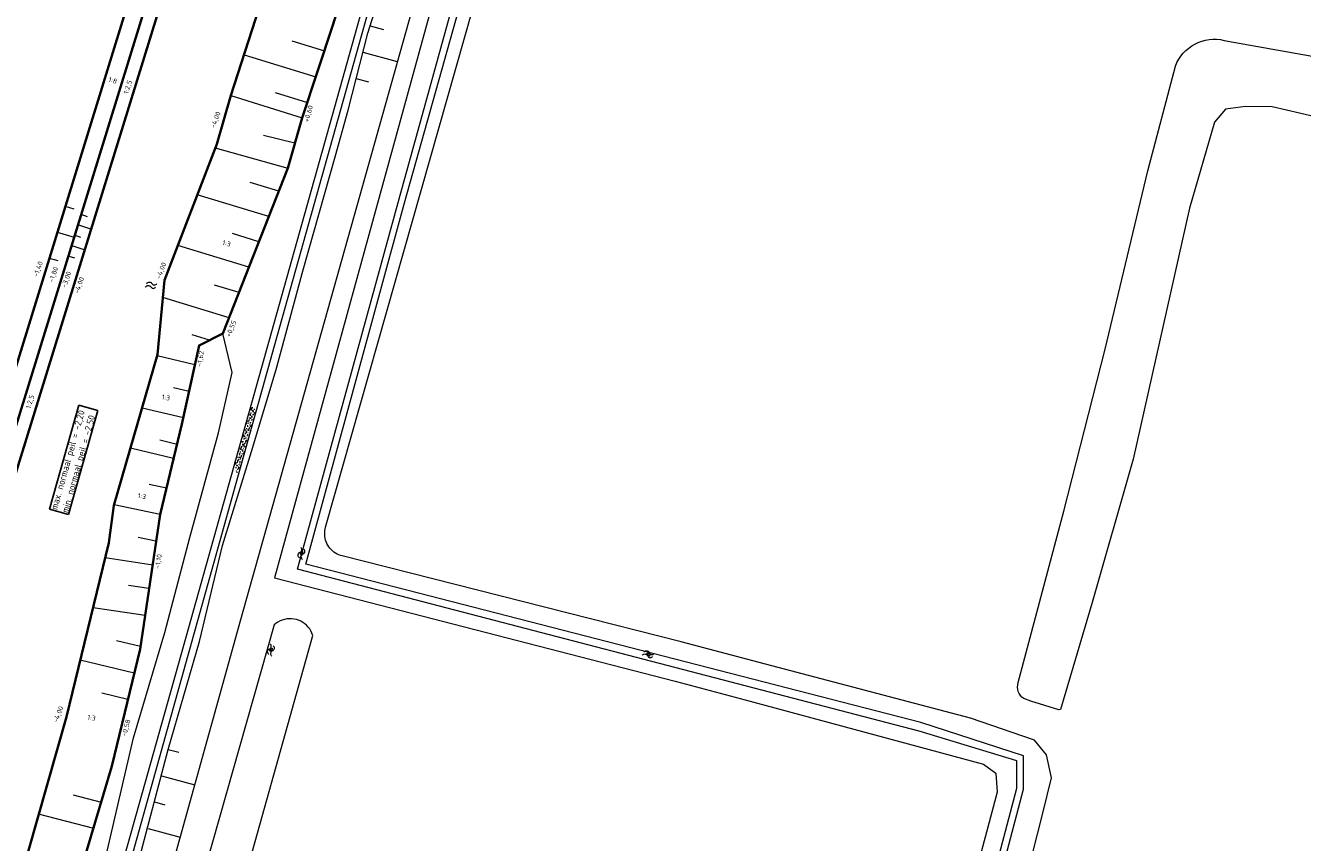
# Model space of a CAD drawing. Header units: metres. Extents: x 239845 to 242720, y 580286 to 584200.
# Tile 101 of 113: x 241046 to 241281, y 583540 to 583690. Entities that reach past the tile are written whole.
import ezdxf

# ---------------------------------------------------------------- set-up
doc = ezdxf.new("R2010")
doc.units = ezdxf.units.M
for name, color, linetype, lineweight in [('B-WA-GW-DIJK_KRUIN-G', 3, 'Continuous', 0), ('B-WA-GW-WATERGANG_SLOOT_BODEM-G', 5, 'Continuous', 0), ('B-WE-GR-BOS_GEMENGD-GV', 40, 'Continuous', 13), ('B-WE-GR-GROENVOORZIENING-GV', 80, 'Continuous', 18), ('N-WE-GK-BESCHOEIING_DAMWAND_HOUT-G', 130, 'GK-BESCHOEIING', 35), ('N-WE-GW-GRONDWERK_BODEM_MEER-G', 150, 'Continuous', 35), ('N-WE-GW-GRONDWERK_INSTEEK_TALUD-G', 92, 'Continuous', 35), ('N-WE-GW-HOOGTELIJN-140', 114, 'Continuous', 35), ('N-WE-GW-TALUDARCERING_KORT-G', 90, 'Continuous', 18), ('N-WE-GW-TALUDARCERING_LANG-G', 60, 'Continuous', 13), ('N-WE-OG-TOPOGRAFIE-S @ 0.5', 7, 'Continuous', 18), ('N-XX-AL-HOOGTELABEL-T25-M', 7, 'Continuous', 25), ('X-XX-AL-T25', 7, 'Continuous', 25)]:
    doc.layers.add(name, color=color, linetype=linetype, lineweight=lineweight)
for name, color, linetype, lineweight, true_color in [('B-WE-OG-TOPOGRAFIE-S', 9, 'Continuous', 9, 0x808080), ('B-WE-OG-TOPOGRAFIE-S @ 0.2', 9, 'Continuous', 9, 0x808080), ('B-WE-OG-TOPOGRAFIE-S @ 0.5', 9, 'Continuous', 9, 0x808080), ('B-WE-VH-VERHARDING_BETON-A', 7, 'Continuous', 18, 0x656565), ('GBKN', 9, 'Continuous', 0, 0x808080), ('Meerstad  taludlijn-arcering', 9, 'Continuous', 0, 0x808080)]:
    doc.layers.add(name, color=color, linetype=linetype, lineweight=lineweight, true_color=true_color)
doc.styles.add('NLCS-ISO-ANNOTATIVE-T25', font='NLCS-ISO.ttf', dxfattribs={"height": 2.5})
doc.styles.add('NLCS-ISO-M1000-T25', font='NLCS-ISO.ttf', dxfattribs={"height": 2.5})
doc.linetypes.add('GK-BESCHOEIING', pattern='A,30,-5,[1,NLCS.shx,S=1,R=0,X=0,Y=0],-5', length=40)

# ---------------------------------------------------------------- blocks, each defined once
blk = doc.blocks.new('SOG-TOPOGRAFIE_WATER-SO')
at = {"flags": 128}
for points in [[(-1.91, 0.46), (-1.82, 0.6, -0.538831), (0.18, 0.63, 0.605168), (1.86, 0.83, -4.035705)], [(-2.28, -0.81), (-2.19, -0.67, -0.538831), (-0.18, -0.63, 0.605168), (1.49, -0.44, -4.035705)]]:
    blk.add_lwpolyline(points, format="xyb", dxfattribs=at)
blk = doc.blocks.new('*U112')
at = {"layer": 'B-WE-OG-TOPOGRAFIE-S @ 0.2', "xscale": 0.2, "yscale": 0.2, "zscale": 0.2, "rotation": 76.60135591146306}
blk.add_blockref('SOG-TOPOGRAFIE_WATER-SO', (241091.31, 583575.32), dxfattribs=at)
at = {"layer": 'B-WE-OG-TOPOGRAFIE-S @ 0.5', "xscale": 0.5, "yscale": 0.5, "zscale": 0.5, "rotation": 76.60135591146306}
blk.add_blockref('SOG-TOPOGRAFIE_WATER-SO', (241091.31, 583575.32), dxfattribs=at)
blk = doc.blocks.new('*U113')
at = {"layer": 'B-WE-OG-TOPOGRAFIE-S @ 0.2', "xscale": 0.2, "yscale": 0.2, "zscale": 0.2, "rotation": 76.60135591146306}
blk.add_blockref('SOG-TOPOGRAFIE_WATER-SO', (241096.94, 583593.13), dxfattribs=at)
at = {"layer": 'B-WE-OG-TOPOGRAFIE-S @ 0.5', "xscale": 0.5, "yscale": 0.5, "zscale": 0.5, "rotation": 76.60135591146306}
blk.add_blockref('SOG-TOPOGRAFIE_WATER-SO', (241096.94, 583593.13), dxfattribs=at)
blk = doc.blocks.new('*U114')
at = {"layer": 'B-WE-OG-TOPOGRAFIE-S @ 0.2', "xscale": 0.2, "yscale": 0.2, "zscale": 0.2, "rotation": 346.6013559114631}
blk.add_blockref('SOG-TOPOGRAFIE_WATER-SO', (241160.91, 583574.42), dxfattribs=at)
at = {"layer": 'B-WE-OG-TOPOGRAFIE-S @ 0.5', "xscale": 0.5, "yscale": 0.5, "zscale": 0.5, "rotation": 346.6013559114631}
blk.add_blockref('SOG-TOPOGRAFIE_WATER-SO', (241160.91, 583574.42), dxfattribs=at)

msp = doc.modelspace()

# ---------------------------------------------------------------- hatches: boundary and pattern name
at = {"layer": 'B-WE-VH-VERHARDING_BETON-A'}
h = msp.add_hatch(dxfattribs=at)
h.set_pattern_fill('AVH-BETON', color=256, scale=0.5, pattern_type=2)
h.set_pattern_definition([(119.62294247, (123535.8299, 291452.1049), (-1.0226902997, 0.2812553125), [0.03535534, -0.512652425, 0, -0.512652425]), (119.62294247, (123535.8683, 291452.15425), (-1.0226902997, 0.2812553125), [0.03535534, -0.512652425, 0, -0.512652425]), (52.12294247, (123535.8124, 291452.13565), (1.0226903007, -0.2812553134), [0.0625, -0.374647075, 0, -0.37397075]), (52.12294247, (123535.8299, 291452.1049), (1.0226903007, -0.2812553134), [0.0625, -0.374647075, 0, -0.37397075]), (134.62294247, (123536.0047, 291451.7976), (-0.9676081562, -0.252456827), [0.046875, -0.4765625, 0, -0.4765625]), (194.62294247, (123536.0047, 291451.7976), (-0.2651700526, -0.9642016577), [0.046875, -0.4765625, 0, -0.4765625]), (74.62294247, (123535.9593, 291451.7857), (-0.7024381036, 0.7117448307), [0.046875, -0.4765625, 0, -0.4765625])])
edge = h.paths.add_edge_path()
edge.add_line((241087.58, 583620.42), (241084.37, 583608.98))
edge.add_line((241084.37, 583608.98), (241085.22, 583607.49))
edge.add_line((241085.22, 583607.49), (241088.6, 583619.62))
edge.add_arc((241085.77, 583617.02), 3.85, 42.5255, 61.9736)

# ---------------------------------------------------------------- linework, layer by layer
at = {"layer": 'B-WE-GR-BOS_GEMENGD-GV', "flags": 128}
msp.add_lwpolyline([(241286.46, 583672.87), (241275.84, 583675.33), (241270.94, 583675.39), (241267.27, 583674.92), (241265.23, 583672.53), (241260.6, 583656.67), (241250.25, 583610.43), (241242.7, 583584.01), (241236.84, 583564.27), (241236.52, 583564.24), (241231.35, 583565.81), (241230.06, 583566.3, -0.335994), (241229.04, 583569.24), (241237.44, 583600.83), (241245.07, 583630.69), (241252.94, 583663.51), (241258.02, 583682.84, -0.376748), (241267.02, 583687.57), (241294.95, 583682.59)], format="xyb", dxfattribs=at)
at = {"layer": 'B-WE-GR-GROENVOORZIENING-GV', "flags": 128}
for points in [[(241083.02, 582886.32), (241085.99, 582918.18), (241088.26, 582937.39), (241100.83, 583041.25), (241102.92, 583053.82), (241104.84, 583065.16), (241109.38, 583081.4), (241154.42, 583250.2), (241175.19, 583327), (241175.8, 583329.31), (241190.13, 583383.93), (241219.42, 583489.54), (241233.56, 583545.18), (241235.17, 583551.7), (241234.23, 583555.94), (241232.03, 583558.65), (241231.83, 583558.72), (241220.27, 583562.71), (241181.25, 583572.96), (241166.89, 583576.74)], [(241165.78, 583569.52), (241178.71, 583566.09), (241222.66, 583554.23), (241224.93, 583552.58), (241225.14, 583549.07), (241188.26, 583410.97), (241187.95, 583409.79), (241187.74, 583408.98), (241187.2, 583406.87), (241170.8, 583343.64), (241162.33, 583310.43), (241102.2, 583083.49), (241096.18, 583060.3), (241092.62, 583035.6), (241090.89, 583020.14), (241087.11, 582986.5), (241075.65, 582887.39)]]:
    msp.add_lwpolyline(points, dxfattribs=at)
at = {"layer": 'GBKN', "flags": 128}
for points in [[(241101.33, 583597.86), (241136.57, 583721.98)], [(241101.2, 583597.19), (241101.33, 583597.86)], [(241101.17, 583596.85), (241101.2, 583597.19)], [(241101.17, 583596.51), (241101.17, 583596.85)], [(241101.2, 583596.17), (241101.17, 583596.51)], [(241101.26, 583595.83), (241101.2, 583596.17)], [(241101.34, 583595.5), (241101.26, 583595.83)], [(241101.45, 583595.18), (241101.34, 583595.5)], [(241101.59, 583594.86), (241101.45, 583595.18)], [(241101.75, 583594.56), (241101.59, 583594.86)], [(241101.93, 583594.28), (241101.75, 583594.56)], [(241102.14, 583594), (241101.93, 583594.28)], [(241102.36, 583593.75), (241102.14, 583594)], [(241102.61, 583593.51), (241102.36, 583593.75)], [(241102.87, 583593.3), (241102.61, 583593.51)], [(241103.16, 583593.1), (241102.87, 583593.3)], [(241103.45, 583592.93), (241103.16, 583593.1)], [(241103.76, 583592.79), (241103.45, 583592.93)], [(241104.08, 583592.67), (241103.76, 583592.79)], [(241104.41, 583592.57), (241104.08, 583592.67)], [(241166.89, 583576.74), (241104.41, 583592.57)], [(241091.9, 583588.54), (241165.78, 583569.52)]]:
    msp.add_lwpolyline(points, dxfattribs=at)
at = {"layer": 'GBKN', "elevation": -2.3, "flags": 128}
for points in [[(241093.34, 583580.76), (241092.94, 583580.59)], [(241093.76, 583580.88), (241093.34, 583580.76)], [(241094.19, 583580.97), (241093.76, 583580.88)], [(241094.63, 583581.01), (241094.19, 583580.97)], [(241095.07, 583581), (241094.63, 583581.01)], [(241095.51, 583580.95), (241095.07, 583581)], [(241095.94, 583580.86), (241095.51, 583580.95)], [(241096.36, 583580.72), (241095.94, 583580.86)], [(241096.76, 583580.55), (241096.36, 583580.72)], [(241091.84, 583579.86), (241068.96, 583499.37)], [(241092.18, 583580.14), (241091.84, 583579.86)], [(241092.55, 583580.38), (241092.18, 583580.14)], [(241092.94, 583580.59), (241092.55, 583580.38)], [(241097.14, 583580.33), (241096.76, 583580.55)], [(241097.5, 583580.08), (241097.14, 583580.33)], [(241097.83, 583579.79), (241097.5, 583580.08)], [(241098.13, 583579.47), (241097.83, 583579.79)], [(241098.4, 583579.12), (241098.13, 583579.47)], [(241098.63, 583578.75), (241098.4, 583579.12)], [(241098.98, 583577.94), (241098.63, 583578.75)], [(241076.97, 583499.37), (241098.98, 583577.94)]]:
    msp.add_lwpolyline(points, dxfattribs=at)
at = {"layer": 'Meerstad  taludlijn-arcering', "flags": 128}
for points in [[(241109.53, 583690.25), (241111.98, 583689.57)], [(241108.21, 583685.42), (241114.56, 583683.66)], [(241106.97, 583680.58), (241109.25, 583679.95)], [(241072.29, 583556.93), (241074.29, 583556.41)], [(241071.08, 583552.08), (241077.2, 583550.38)], [(241069.76, 583547.26), (241071.72, 583546.71)], [(241068.64, 583542.38), (241074.51, 583540.75)]]:
    msp.add_lwpolyline(points, dxfattribs=at)
at = {"layer": 'N-WE-GK-BESCHOEIING_DAMWAND_HOUT-G', "ltscale": 0.5, "flags": 128}
msp.add_lwpolyline([(241077.74, 583725.03), (241042.47, 583610.82), (241038.19, 583596.96)], dxfattribs=at)
at = {"layer": 'N-WE-GW-GRONDWERK_BODEM_MEER-G', "flags": 128}
msp.add_lwpolyline([(241090.77, 583758.89), (241084.29, 583737.56), (241080.04, 583723.79), (241076.68, 583712.92), (241076.68, 583712.92), (241044.92, 583610.06), (241041.56, 583599.19), (241041.56, 583599.18), (241035.71, 583580.25), (241030.38, 583555.34)], dxfattribs=at)
at = {"layer": 'N-WE-GW-GRONDWERK_INSTEEK_TALUD-G', "flags": 128}
for points in [[(241120.55, 583751.49), (241119.1, 583746.4), (241115.94, 583735.28), (241112.61, 583723.54), (241109.28, 583711.79), (241102.69, 583690.36), (241097.04, 583673.3), (241094.35, 583664), (241082.39, 583633.56), (241078.02, 583631.36), (241074.82, 583616.84)], [(241074.82, 583616.84), (241070.84, 583600.21), (241067.12, 583575.41), (241061.93, 583553.81), (241055.76, 583533.2), (241050.54, 583513.1)]]:
    msp.add_lwpolyline(points, dxfattribs=at)
at = {"layer": 'N-WE-GW-HOOGTELIJN-140'}
msp.add_lwpolyline([(241085.96, 583763.92), (241085.18, 583760.5), (241078.73, 583739.28), (241074.48, 583725.51), (241069.36, 583708.94), (241069.36, 583708.94), (241039.36, 583611.78), (241034.23, 583595.21), (241034.24, 583595.21), (241030.07, 583581.72), (241024.76, 583556.88), (241024.07, 583555.32, -0.289168), (241021.27, 583554.49), (240995.49, 583561.8), (240983.21, 583518.51)], format="xyb", dxfattribs=at)
at = {"layer": 'N-WE-GW-TALUDARCERING_KORT-G'}
for points in [[(241095.1, 583687.47), (241101.12, 583685.62)], [(241092.01, 583677.95), (241097.97, 583676.12)], [(241095.69, 583668.65), (241089.9, 583670.05)], [(241092.71, 583659.82), (241087.44, 583661.41)], [(241053.33, 583657.03), (241054.89, 583656.55)], [(241057.44, 583655.09), (241056.24, 583655.47)], [(241056.22, 583651.28), (241055.03, 583651.66)], [(241089.04, 583650.48), (241084.16, 583651.96)], [(241050.38, 583647.47), (241051.94, 583646.99)], [(241055.07, 583647.45), (241053.88, 583647.83)], [(241085.37, 583641.14), (241080.88, 583642.5)], [(241079.95, 583632.33), (241076.72, 583633.31)], [(241073.32, 583623.63), (241076.19, 583622.94)], [(241070.77, 583613.95), (241073.95, 583613.19)], [(241072, 583605.08), (241068.81, 583605.75)], [(241070.05, 583595.27), (241066.8, 583595.95)], [(241068.77, 583586.57), (241065.01, 583587.13)], [(241067.23, 583575.86), (241062.75, 583576.94)], [(241064.89, 583566.14), (241060.1, 583567.29)], [(241054.78, 583548.55), (241059.96, 583547.21)]]:
    msp.add_lwpolyline(points, dxfattribs=at)
at = {"layer": 'N-WE-GW-TALUDARCERING_LANG-G'}
for points in [[(241086.3, 583684.94), (241099.55, 583680.87)], [(241083.87, 583677.44), (241097.04, 583673.3)], [(241081, 583667.75), (241094.35, 583664)], [(241090.87, 583655.15), (241077.67, 583659.14)], [(241051.85, 583652.25), (241054.97, 583651.29)], [(241058.02, 583652.81), (241055.64, 583653.56)], [(241056.81, 583648.99), (241054.43, 583649.75)], [(241087.2, 583645.81), (241074.06, 583649.78)], [(241083.53, 583636.47), (241071.3, 583640.17)], [(241070.28, 583629.49), (241077.25, 583627.83)], [(241067.5, 583619.88), (241075.11, 583618.06)], [(241065.36, 583612.47), (241073.32, 583610.57)], [(241070.84, 583600.21), (241062.33, 583602)], [(241060.71, 583592.27), (241069.45, 583590.96)], [(241068.04, 583581.63), (241058.46, 583583.04)], [(241066.06, 583571), (241056.11, 583573.39)], [(241048.34, 583545.06), (241058.52, 583542.42)]]:
    msp.add_lwpolyline(points, dxfattribs=at)

# ---------------------------------------------------------------- block references
at = {"layer": 'B-WE-OG-TOPOGRAFIE-S'}
for name in ['*U113', '*U112', '*U114']:
    msp.add_blockref(name, (0, 0), dxfattribs=at)
at = {"layer": 'N-WE-OG-TOPOGRAFIE-S @ 0.5', "xscale": 0.499999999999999, "yscale": 0.499999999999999, "zscale": 0.499999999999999, "rotation": 356.9661148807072}
msp.add_blockref('SOG-TOPOGRAFIE_WATER-SO', (241069.25, 583642.42), dxfattribs=at)

# ---------------------------------------------------------------- next in the draw order: texts
at = {"layer": 'N-XX-AL-HOOGTELABEL-T25-M', "char_height": 0.9, "attachment_point": 1, "style": 'NLCS-ISO-M1000-T25', "bg_fill": 3, "box_fill_scale": 1, "bg_fill_color": 256, "bg_fill_transparency": 0}
for s, width, insert, rotation in [('1:2,5', 1.3945, (241064.06, 583677.86), 73.5602), ('+0,60', 2.6072, (241097.33, 583672.69), 75.0062), ('1:3', 2.6072, (241082.45, 583650.8), 345.0072), ('-1,40', 1.3945, (241047.37, 583644.2), 70.0967), ('+0,55', 2.6072, (241082.89, 583633.17), 67.7666), ('-1,62', 2.6072, (241077.56, 583627.54), 80.9829), ('1:2,5', 1.3945, (241046.04, 583619.89), 73.5602), ('1:3', 2.6072, (241071.22, 583622.34), 349.7156), ('1:3', 2.6072, (241066.79, 583604.17), 349.7156), ('-1,10', 2.6072, (241069.83, 583590.3), 80.9829), ('1:3', 2.6072, (241057.51, 583563.35), 349.7156), ('-0,58', 2.6072, (241063.68, 583559.47), 74.6001)]:
    msp.add_mtext_dynamic_manual_height_columns(s, width=width, gutter_width=6.25, heights=[0], dxfattribs=dict(at, insert=insert, rotation=rotation))
at = {"layer": 'X-XX-AL-T25', "insert": (241050.62, 583601.33), "char_height": 1.25, "width": 19.5839, "attachment_point": 1, "rotation": 74.2558, "style": 'NLCS-ISO-ANNOTATIVE-T25', "bg_fill": 19, "box_fill_scale": 1.125, "bg_fill_color": 256, "bg_fill_transparency": 0}
msp.add_mtext('max. normaal peil = -2,20\\Pmin. normaal peil = -2,50', dxfattribs=at)

# ---------------------------------------------------------------- next in the draw order: linework, layer by layer
at = {"layer": 'B-WA-GW-DIJK_KRUIN-G'}
msp.add_lwpolyline([(241094.35, 583664), (241096.99, 583673.17), (241102.69, 583690.36), (241109.28, 583711.79), (241115.94, 583735.28), (241122.26, 583757.52)], dxfattribs=at)
at = {"layer": 'B-WA-GW-WATERGANG_SLOOT_BODEM-G'}
for points in [[(241170.37, 583327.36), (241197.94, 583432.83), (241228.79, 583549.76), (241228.79, 583554.81), (241210.75, 583560.3), (241096.16, 583590.15), (241114.87, 583658.38), (241192.46, 583938.67)], [(241171.56, 583327.05), (241199.15, 583432.51), (241230.04, 583549.6), (241230.04, 583555.74), (241211.1, 583561.91), (241097.67, 583591.03), (241115.91, 583657.65), (241194.77, 583938.31)]]:
    msp.add_lwpolyline(points, dxfattribs=at)
at = {"layer": 'GBKN', "flags": 128}
for points in [[(241129.95, 583766.98), (241091.84, 583631.21)], [(241132.72, 583748.24), (241085.63, 583580.78)], [(241132.42, 583735.76), (241091.9, 583588.54)], [(241091.84, 583631.21), (241063.57, 583529.99)], [(241085.63, 583580.78), (241063.17, 583500)]]:
    msp.add_lwpolyline(points, dxfattribs=at)

# ---------------------------------------------------------------- next in the draw order: texts
at = {"layer": 'N-XX-AL-HOOGTELABEL-T25-M', "char_height": 0.9, "attachment_point": 1, "style": 'NLCS-ISO-M1000-T25', "bg_fill": 3, "box_fill_scale": 1, "bg_fill_color": 256, "bg_fill_transparency": 0}
for s, insert, rotation in [('1:8', (241061.47, 583680.85), 343.5602), ('-1,80', (241050.22, 583643.18), 70.0967)]:
    msp.add_mtext_dynamic_manual_height_columns(s, width=1.3945, gutter_width=6.25, heights=[0], dxfattribs=dict(at, insert=insert, rotation=rotation))

# ---------------------------------------------------------------- next in the draw order: texts
at = {"layer": 'N-XX-AL-HOOGTELABEL-T25-M', "insert": (241052.57, 583642.2), "char_height": 0.9, "attachment_point": 1, "rotation": 70.0967, "style": 'NLCS-ISO-M1000-T25', "bg_fill": 3, "box_fill_scale": 1, "bg_fill_color": 256, "bg_fill_transparency": 0}
msp.add_mtext_dynamic_manual_height_columns('-3,00', width=1.3945, gutter_width=6.25, heights=[0], dxfattribs=at)

# ---------------------------------------------------------------- next in the draw order: texts
at = {"layer": 'N-XX-AL-HOOGTELABEL-T25-M', "insert": (241054.93, 583641.12), "char_height": 0.9, "attachment_point": 1, "rotation": 70.0967, "style": 'NLCS-ISO-M1000-T25', "bg_fill": 3, "box_fill_scale": 1, "bg_fill_color": 256, "bg_fill_transparency": 0}
msp.add_mtext_dynamic_manual_height_columns('-4,00', width=1.3945, gutter_width=6.25, heights=[0], dxfattribs=at)

# ---------------------------------------------------------------- next in the draw order: linework, layer by layer
at = {"layer": 'N-WE-GW-GRONDWERK_BODEM_MEER-G', "flags": 128}
msp.add_lwpolyline([(241042.99, 583525.79), (241053.58, 583562.96), (241061.37, 583594.99), (241062.29, 583601.88), (241070.34, 583629.71), (241071.6, 583643.42), (241081.27, 583668.45), (241083.86, 583677.39), (241096.22, 583715.69), (241101.72, 583734.72), (241107.65, 583755.39), (241127.5, 583830.39), (241146, 583893.15)], dxfattribs=at)

# ---------------------------------------------------------------- next in the draw order: texts
at = {"layer": 'N-XX-AL-HOOGTELABEL-T25-M', "char_height": 0.9, "attachment_point": 1, "rotation": 68.6376, "style": 'NLCS-ISO-M1000-T25', "bg_fill": 3, "box_fill_scale": 1, "bg_fill_color": 256, "bg_fill_transparency": 0}
for insert in [(241080.03, 583671.64), (241070.01, 583643.86), (241051.03, 583562.09)]:
    msp.add_mtext_dynamic_manual_height_columns('-4,00', width=2.6072, gutter_width=6.25, heights=[0], dxfattribs=dict(at, insert=insert))

# ---------------------------------------------------------------- next in the draw order: linework, layer by layer
at = {"layer": 'B-WA-GW-DIJK_KRUIN-G'}
for points in [[(241067.11, 583537.16), (241072.29, 583556.93), (241078.07, 583576.83), (241082.32, 583594.48), (241087.68, 583611.82), (241092.21, 583626.9), (241097.18, 583645.29), (241103.1, 583666.13), (241105.47, 583674.71), (241109.1, 583688.89), (241116, 583710.68), (241122.38, 583734.39), (241128.16, 583756.12), (241133.57, 583774.38), (241139.44, 583793.79), (241144.26, 583811.76), (241149.51, 583832.04), (241154.7, 583850.96), (241160.86, 583871.94), (241166.75, 583893.08), (241172.61, 583914.67), (241178.83, 583937.66), (241182.66, 583947.04), (241195.66, 583947.56)], [(241049.39, 583499.48), (241056.56, 583518.74), (241060.87, 583537.4), (241065.91, 583559.08), (241071.72, 583578.46), (241076.32, 583595.95), (241081.58, 583615.23), (241084.08, 583626.37), (241082.39, 583633.56)]]:
    msp.add_lwpolyline(points, dxfattribs=at)
at = {"layer": 'GBKN', "flags": 128}
for points in [[(241121.56, 583741.45), (241073.22, 583569.26)], [(241073.22, 583569.26), (241053.76, 583500)]]:
    msp.add_lwpolyline(points, dxfattribs=at)

doc.saveas('drawing.dxf')
